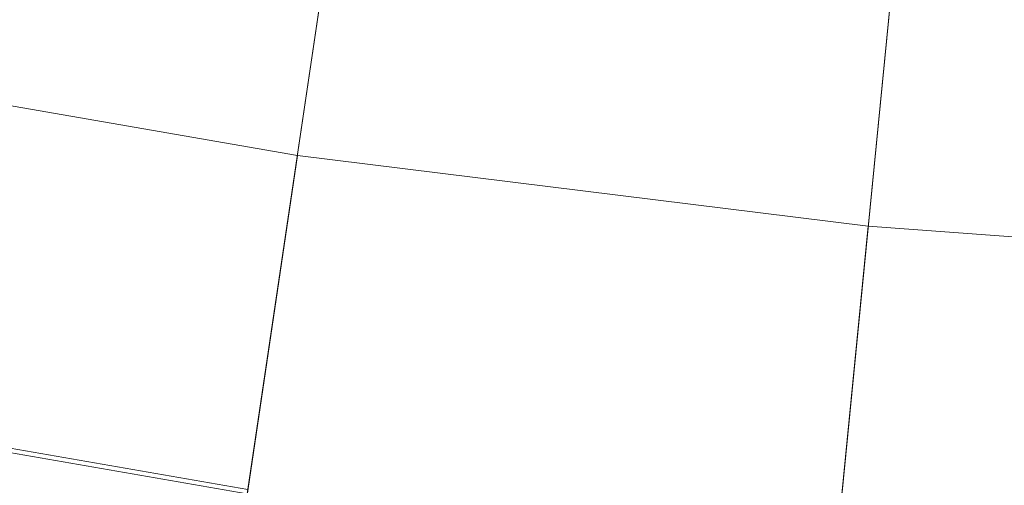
# Model space of a CAD drawing. Header units: millimetres. Extents: x -1180 to -729, y 224 to 675.
# Tile 254 of 256: x -990 to -973, y 237 to 246. Entities that reach past the tile are written whole.
import ezdxf

# ---------------------------------------------------------------- set-up
doc = ezdxf.new("R2010")
doc.units = ezdxf.units.MM
doc.header["$LTSCALE"] = 20
doc.layers.add('LUCIDO_1', color=1, linetype='Continuous', lineweight=20, true_color=0xff0000)

# ---------------------------------------------------------------- blocks, each defined once
blk = doc.blocks.new('Group-1')
at = {"layer": 'LUCIDO_1', "color": 5, "linetype": 'Continuous', "lineweight": 9, "transparency": 33554687}
for points in [[(-990.922, 329.884, -10106.271), (-985.01, 328.247, -10106.271), (-1007.747, 237.474, -10106.271), (-1018.086, 240.337, -10106.271)], [(-1016.925, 244.165, -10081.271), (-1006.775, 241.354, -10081.271), (-985.01, 328.247, -10081.271), (-990.922, 329.884, -10081.271)], [(-985.01, 328.247, -10106.271), (-979.023, 326.905, -10106.271), (-997.279, 235.128, -10106.271), (-1007.747, 237.474, -10106.271)], [(-1006.775, 241.354, -10081.271), (-996.498, 239.051, -10081.271), (-979.023, 326.905, -10081.271), (-985.01, 328.247, -10081.271)], [(-979.023, 326.905, -10106.271), (-972.978, 325.858, -10106.271), (-986.708, 233.296, -10106.271), (-997.279, 235.128, -10106.271)], [(-996.498, 239.051, -10081.271), (-986.121, 237.252, -10081.271), (-972.978, 325.858, -10081.271), (-979.023, 326.905, -10081.271)], [(-972.978, 325.858, -10106.271), (-966.889, 325.106, -10106.271), (-976.061, 231.982, -10106.271), (-986.708, 233.296, -10106.271)], [(-986.121, 237.252, -10081.271), (-975.669, 235.963, -10081.271), (-966.889, 325.106, -10081.271), (-972.978, 325.858, -10081.271)], [(-966.889, 325.106, -10106.271), (-960.771, 324.653, -10106.271), (-965.362, 231.19, -10106.271), (-976.061, 231.982, -10106.271)], [(-975.669, 235.963, -10081.271), (-965.166, 235.185, -10081.271), (-960.771, 324.653, -10081.271), (-966.889, 325.106, -10081.271)], [(-998.239, 230.301, -9392.271), (-987.43, 228.427, -9392.271), (-985.23, 243.264, -9392.271), (-995.313, 245.012, -9392.271)], [(-995.313, 245.012, -9417.271), (-985.23, 243.264, -9417.271), (-986.697, 233.373, -9417.271), (-997.263, 235.205, -9417.271)], [(-995.313, 245.012, -9392.271), (-985.23, 243.264, -9392.271), (-985.23, 243.264, -9417.271), (-995.313, 245.012, -9417.271)], [(-987.43, 228.427, -9392.271), (-976.543, 227.084, -9392.271), (-975.073, 242.011, -9392.271), (-985.23, 243.264, -9392.271)], [(-985.23, 243.264, -9417.271), (-975.073, 242.011, -9417.271), (-976.053, 232.06, -9417.271), (-986.697, 233.373, -9417.271)], [(-985.23, 243.264, -9392.271), (-975.073, 242.011, -9392.271), (-975.073, 242.011, -9417.271), (-985.23, 243.264, -9417.271)], [(-976.543, 227.084, -9392.271), (-965.604, 226.274, -9392.271), (-964.868, 241.256, -9392.271), (-975.073, 242.011, -9392.271)], [(-975.073, 242.011, -9417.271), (-964.868, 241.256, -9417.271), (-965.358, 231.268, -9417.271), (-976.053, 232.06, -9417.271)], [(-975.073, 242.011, -9392.271), (-964.868, 241.256, -9392.271), (-964.868, 241.256, -9417.271), (-975.073, 242.011, -9417.271)], [(-996.483, 239.128, -9417.271), (-986.11, 237.33, -9417.271), (-986.697, 233.373, -9417.271), (-997.263, 235.205, -9417.271)], [(-997.263, 235.205, -10005.271), (-986.697, 233.373, -10005.271), (-986.11, 237.33, -10005.271), (-996.483, 239.128, -10005.271)], [(-996.483, 239.128, -10005.271), (-986.11, 237.33, -10005.271), (-986.697, 233.373, -10005.271), (-997.263, 235.205, -10005.271)], [(-997.263, 235.205, -10093.271), (-986.697, 233.373, -10093.271), (-986.11, 237.33, -10093.271), (-996.483, 239.128, -10093.271)], [(-996.483, 239.128, -10005.271), (-986.11, 237.33, -10005.271), (-986.11, 237.33, -9417.271), (-996.483, 239.128, -9417.271)], [(-996.483, 239.128, -10093.271), (-986.11, 237.33, -10093.271), (-986.11, 237.33, -10005.271), (-996.483, 239.128, -10005.271)], [(-997.279, 235.128, -10093.271), (-986.708, 233.296, -10093.271), (-986.121, 237.252, -10093.271), (-996.498, 239.051, -10093.271)], [(-996.498, 239.051, -10093.271), (-986.121, 237.252, -10093.271), (-986.121, 237.252, -10081.271), (-996.498, 239.051, -10081.271)]]:
    blk.add_3dface(points, dxfattribs=at)

msp = doc.modelspace()

# ---------------------------------------------------------------- block references
at = {"layer": 'LUCIDO_1', "color": 5, "true_color": 0x0000ff, "transparency": 33554687}
msp.add_blockref('Group-1', (0, 0), dxfattribs=at)

doc.saveas('drawing.dxf')
